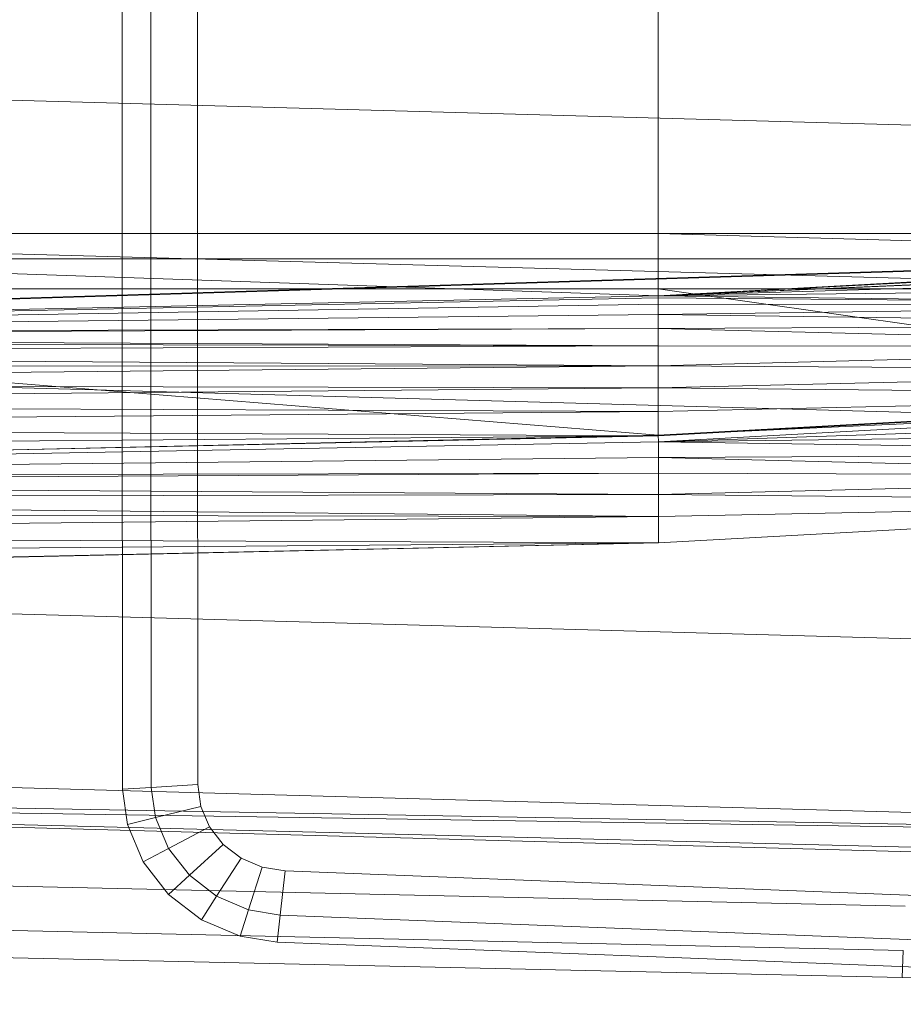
# Model space of a CAD drawing. Header units: metres. Extents: x 391.1 to 427.5, y 12.7 to 28.4.
# Tile 52 of 139: x 407.736 to 407.872, y 26.125 to 26.277. Entities that reach past the tile are written whole.
import ezdxf

# ---------------------------------------------------------------- set-up
doc = ezdxf.new("R2010")
doc.units = ezdxf.units.M
doc.layers.add('A-DETL-____-MBND', color=7, linetype='Continuous', lineweight=18)
doc.layers.add('A-GENM-____-OTLN', color=7, linetype='Continuous', lineweight=18)

# ---------------------------------------------------------------- blocks, each defined once
blk = doc.blocks.new('Family - LONDR55-XX_ZZ-ARQ-CAA-M3D-Londres55-154724-04_TEL_P1')
at = {"layer": 'A-DETL-____-MBND', "color": 253, "true_color": 0xaaaaaa}
for p, q in [((0.38526, 0.40793), (0.37814, 0.72747)), ((0.38526, 0.40793), (0.37814, 0.72747)), ((0.24439, 0.7262), (0.25847, 0.21652)), ((0.26816, 0.7262), (0.28224, 0.21652)), ((0.28568, 0.7262), (0.26951, 0.2042)), ((0.28891, 0.7262), (0.30299, 0.21652)), ((0.30749, 0.7262), (0.30135, 0.44571)), ((0.32408, 0.7262), (0.31794, 0.44566)), ((0.32395, 0.7262), (0.33803, 0.21652)), ((0.35083, 0.7262), (0.36491, 0.21652)), ((0.35578, 0.7262), (0.36491, 0.21652)), ((0.35697, 0.7262), (0.36491, 0.21652)), ((0.35697, 0.7262), (0.36986, 0.21652)), ((0.35697, 0.7262), (0.37104, 0.21652)), ((0.3742, 0.40749), (0.36709, 0.72691)), ((0.3742, 0.40749), (0.36709, 0.72691)), ((0.38104, 0.40776), (0.37392, 0.72725)), ((0.38104, 0.40776), (0.37392, 0.72725)), ((0.26951, 0.2042), (0.28565, 0.7256)), ((0.26951, 0.2042), (0.28565, 0.7256)), ((0.27003, 0.72561), (0.27003, 0.44571)), ((0.27003, 0.72561), (0.27965, 0.44571)), ((0.27003, 0.72561), (0.27003, 0.44571)), ((0.27003, 0.72561), (0.27965, 0.44571)), ((0.27003, 0.72561), (0.27003, 0.44571)), ((0.27003, 0.72561), (0.27003, 0.44571)), ((0.27003, 0.21593), (0.28565, 0.7256)), ((0.27003, 0.21593), (0.28565, 0.7256)), ((0.27392, 0.72561), (0.27392, 0.44571)), ((0.27392, 0.72561), (0.27392, 0.44571)), ((0.27859, 0.72561), (0.27859, 0.44571)), ((0.27859, 0.72561), (0.30126, 0.44572)), ((0.27859, 0.72561), (0.27859, 0.44571)), ((0.27859, 0.72561), (0.30126, 0.44572)), ((0.28565, 0.7256), (0.27965, 0.44571)), ((0.27965, 0.44571), (0.28565, 0.7256)), ((0.28565, 0.7256), (0.27965, 0.44571)), ((0.27965, 0.44571), (0.28565, 0.7256)), ((0.28565, 0.7256), (0.27996, 0.44571)), ((0.27996, 0.44571), (0.28565, 0.7256)), ((0.28565, 0.7256), (0.28094, 0.44571)), ((0.28094, 0.44571), (0.28565, 0.7256)), ((0.28565, 0.7256), (0.28254, 0.44571)), ((0.28254, 0.44571), (0.28565, 0.7256)), ((0.28565, 0.7256), (0.28471, 0.44571)), ((0.28471, 0.44571), (0.28565, 0.7256)), ((0.28471, 0.44571), (0.28596, 0.7256)), ((0.28471, 0.44571), (0.28596, 0.7256)), ((0.28596, 0.7256), (0.28739, 0.44571)), ((0.28596, 0.7256), (0.28739, 0.44571)), ((0.28694, 0.7256), (0.28739, 0.44571)), ((0.28694, 0.7256), (0.28739, 0.44571)), ((0.28854, 0.7256), (0.28739, 0.44571)), ((0.28739, 0.44571), (0.28854, 0.7256)), ((0.28854, 0.7256), (0.29049, 0.44571)), ((0.28854, 0.7256), (0.29049, 0.44571)), ((0.29071, 0.7256), (0.29049, 0.44571)), ((0.29049, 0.44571), (0.29071, 0.7256)), ((0.29049, 0.44571), (0.29339, 0.7256)), ((0.29049, 0.44571), (0.29339, 0.7256)), ((0.29339, 0.7256), (0.29392, 0.44571)), ((0.29339, 0.7256), (0.29392, 0.44571)), ((0.29649, 0.7256), (0.29392, 0.44571)), ((0.29392, 0.44571), (0.29649, 0.7256)), ((0.29649, 0.7256), (0.29758, 0.44571)), ((0.29649, 0.7256), (0.29758, 0.44571)), ((0.29992, 0.7256), (0.29758, 0.44571)), ((0.29758, 0.44571), (0.29992, 0.7256)), ((0.29992, 0.7256), (0.30135, 0.44571)), ((0.29992, 0.7256), (0.30135, 0.44571)), ((0.3076, 0.72555), (0.30126, 0.44572)), ((0.30126, 0.44572), (0.3076, 0.72555)), ((0.30358, 0.7256), (0.30135, 0.44571)), ((0.30135, 0.44571), (0.30358, 0.7256)), ((0.30135, 0.44571), (0.30735, 0.7256)), ((0.30135, 0.44571), (0.30735, 0.7256)), ((0.3076, 0.72555), (0.30226, 0.44566)), ((0.30226, 0.44566), (0.3076, 0.72555)), ((0.3076, 0.72555), (0.30471, 0.44566)), ((0.30471, 0.44566), (0.3076, 0.72555)), ((0.3076, 0.72555), (0.30715, 0.44566)), ((0.30715, 0.44566), (0.3076, 0.72555)), ((0.30715, 0.44566), (0.3086, 0.72555)), ((0.30715, 0.44566), (0.3086, 0.72555)), ((0.3086, 0.72555), (0.31043, 0.44566)), ((0.3086, 0.72555), (0.31043, 0.44566)), ((0.31105, 0.72555), (0.31043, 0.44566)), ((0.31043, 0.44566), (0.31105, 0.72555)), ((0.31105, 0.72555), (0.31384, 0.44566)), ((0.31105, 0.72555), (0.31384, 0.44566)), ((0.31349, 0.72555), (0.31384, 0.44566)), ((0.31349, 0.72555), (0.31384, 0.44566)), ((0.31677, 0.72555), (0.31384, 0.44566)), ((0.31384, 0.44566), (0.31677, 0.72555)), ((0.31677, 0.72555), (0.31794, 0.44566)), ((0.31677, 0.72555), (0.31794, 0.44566)), ((0.32019, 0.72555), (0.31794, 0.44566)), ((0.31794, 0.44566), (0.32019, 0.72555)), ((0.31794, 0.44566), (0.32395, 0.72555)), ((0.31794, 0.44566), (0.32395, 0.72555)), ((0.12668, 0.52871), (0.27914, 0.52871)), ((0.12668, 0.52871), (0.27914, 0.52871)), ((0.27914, 0.52871), (0.35608, 0.52867)), ((0.27914, 0.52871), (0.35608, 0.52867)), ((0.35608, 0.52867), (0.3558, 0.52422)), ((0.3558, 0.52422), (0.35608, 0.52867)), ((0.35608, 0.52867), (0.36156, 0.52793)), ((0.35608, 0.52867), (0.36156, 0.52793)), ((0.36156, 0.52793), (0.36048, 0.52359)), ((0.36048, 0.52359), (0.36156, 0.52793)), ((0.36156, 0.52793), (0.36735, 0.52548)), ((0.36156, 0.52793), (0.36735, 0.52548)), ((0.36735, 0.52548), (0.36527, 0.52156)), ((0.36527, 0.52156), (0.36735, 0.52548)), ((0.36735, 0.52548), (0.37237, 0.52157)), ((0.36735, 0.52548), (0.37237, 0.52157)), ((0.12668, 0.52427), (0.27914, 0.52427)), ((0.12668, 0.52427), (0.27914, 0.52427)), ((0.27914, 0.52427), (0.3558, 0.52422)), ((0.27914, 0.52427), (0.3558, 0.52422)), ((0.3558, 0.52422), (0.35537, 0.51703)), ((0.35537, 0.51703), (0.3558, 0.52422)), ((0.3558, 0.52422), (0.36048, 0.52359)), ((0.3558, 0.52422), (0.36048, 0.52359)), ((0.36048, 0.52359), (0.35875, 0.51657)), ((0.35875, 0.51657), (0.36048, 0.52359)), ((0.36048, 0.52359), (0.36527, 0.52156)), ((0.36048, 0.52359), (0.36527, 0.52156)), ((0.36527, 0.52156), (0.36191, 0.51523)), ((0.36191, 0.51523), (0.36527, 0.52156)), ((0.36527, 0.52156), (0.36942, 0.51833)), ((0.36527, 0.52156), (0.36942, 0.51833)), ((0.37237, 0.52157), (0.36942, 0.51833)), ((0.36942, 0.51833), (0.37237, 0.52157)), ((0.37237, 0.52157), (0.37629, 0.51645)), ((0.37237, 0.52157), (0.37629, 0.51645)), ((0.27914, 0.51707), (0.12668, 0.51707)), ((0.27914, 0.51707), (0.12668, 0.51707)), ((0.12668, 0.51707), (0.27914, 0.51707)), ((0.27914, 0.51707), (0.12668, 0.51707)), ((0.35537, 0.51703), (0.27914, 0.51707)), ((0.35537, 0.51703), (0.27914, 0.51707)), ((0.27914, 0.51707), (0.35537, 0.51703)), ((0.35537, 0.51703), (0.27914, 0.51707)), ((0.35875, 0.51657), (0.35537, 0.51703)), ((0.35875, 0.51657), (0.35537, 0.51703)), ((0.35537, 0.51703), (0.35875, 0.51657)), ((0.35875, 0.51657), (0.35537, 0.51703)), ((0.36942, 0.51833), (0.36464, 0.5131)), ((0.36464, 0.5131), (0.36942, 0.51833)), ((0.36942, 0.51833), (0.37266, 0.5141)), ((0.36942, 0.51833), (0.37266, 0.5141)), ((0.36191, 0.51523), (0.35875, 0.51657)), ((0.36191, 0.51523), (0.35875, 0.51657)), ((0.35875, 0.51657), (0.36191, 0.51523)), ((0.36191, 0.51523), (0.35875, 0.51657)), ((0.37629, 0.51645), (0.37266, 0.5141)), ((0.37266, 0.5141), (0.37629, 0.51645)), ((0.37629, 0.51645), (0.37885, 0.51046)), ((0.37629, 0.51645), (0.37885, 0.51046)), ((0.36464, 0.5131), (0.36191, 0.51523)), ((0.36464, 0.5131), (0.36191, 0.51523)), ((0.36191, 0.51523), (0.36464, 0.5131)), ((0.36464, 0.5131), (0.36191, 0.51523)), ((0.37266, 0.5141), (0.36678, 0.51031)), ((0.36678, 0.51031), (0.37266, 0.5141)), ((0.37266, 0.5141), (0.37478, 0.50915)), ((0.37266, 0.5141), (0.37478, 0.50915)), ((0.36678, 0.51031), (0.36464, 0.5131)), ((0.36678, 0.51031), (0.36464, 0.5131)), ((0.36464, 0.5131), (0.36678, 0.51031)), ((0.36678, 0.51031), (0.36464, 0.5131)), ((0.36818, 0.50704), (0.36678, 0.51031)), ((0.36818, 0.50704), (0.36678, 0.51031)), ((0.36678, 0.51031), (0.36818, 0.50704)), ((0.36818, 0.50704), (0.36678, 0.51031)), ((0.37885, 0.51046), (0.37478, 0.50915)), ((0.37478, 0.50915), (0.37885, 0.51046)), ((0.37885, 0.51046), (0.37978, 0.50472)), ((0.37885, 0.51046), (0.37978, 0.50472)), ((0.37478, 0.50915), (0.36818, 0.50704)), ((0.36818, 0.50704), (0.37478, 0.50915)), ((0.37478, 0.50915), (0.37557, 0.50425)), ((0.37478, 0.50915), (0.37557, 0.50425)), ((0.36875, 0.5035), (0.36818, 0.50704)), ((0.36875, 0.5035), (0.36818, 0.50704)), ((0.36818, 0.50704), (0.36875, 0.5035)), ((0.36875, 0.5035), (0.36818, 0.50704)), ((0.37557, 0.50425), (0.36875, 0.5035)), ((0.36875, 0.5035), (0.37557, 0.50425)), ((0.37121, 0.44025), (0.36875, 0.5035)), ((0.37121, 0.44025), (0.36875, 0.5035)), ((0.36875, 0.5035), (0.37121, 0.44025)), ((0.37121, 0.44025), (0.36875, 0.5035)), ((0.37978, 0.50472), (0.37557, 0.50425)), ((0.37557, 0.50425), (0.37978, 0.50472)), ((0.37557, 0.50425), (0.37805, 0.44054)), ((0.37557, 0.50425), (0.37805, 0.44054)), ((0.37978, 0.50472), (0.38227, 0.44073)), ((0.37978, 0.50472), (0.38227, 0.44073)), ((0.13594, 0.44571), (0.27003, 0.44571)), ((0.13594, 0.44571), (0.27003, 0.44571)), ((0.13594, 0.44571), (0.27003, 0.44571)), ((0.13594, 0.44571), (0.27003, 0.44571)), ((0.27003, 0.44571), (0.27003, 0.33082)), ((0.27965, 0.44571), (0.27003, 0.44571)), ((0.27003, 0.44571), (0.2733, 0.33082)), ((0.27003, 0.44571), (0.27003, 0.33082)), ((0.27003, 0.44571), (0.27965, 0.44571)), ((0.27003, 0.44571), (0.2733, 0.33082)), ((0.27003, 0.21593), (0.27965, 0.44571)), ((0.27003, 0.21593), (0.27965, 0.44571)), ((0.27003, 0.44571), (0.27003, 0.33082)), ((0.27003, 0.44571), (0.27392, 0.44571)), ((0.27003, 0.44571), (0.27392, 0.44571)), ((0.27003, 0.44571), (0.27003, 0.33082)), ((0.27965, 0.44571), (0.2733, 0.33082)), ((0.2733, 0.33082), (0.27965, 0.44571)), ((0.27965, 0.44571), (0.2733, 0.33082)), ((0.2733, 0.33082), (0.27965, 0.44571)), ((0.27965, 0.44571), (0.27362, 0.33082)), ((0.27362, 0.33082), (0.27965, 0.44571)), ((0.27392, 0.44571), (0.27392, 0.33082)), ((0.27392, 0.44571), (0.27859, 0.44571)), ((0.27392, 0.44571), (0.27859, 0.44571)), ((0.27392, 0.44571), (0.27392, 0.33082)), ((0.27965, 0.44571), (0.2746, 0.33082)), ((0.2746, 0.33082), (0.27965, 0.44571)), ((0.27965, 0.44571), (0.2762, 0.33082)), ((0.2762, 0.33082), (0.27965, 0.44571)), ((0.27965, 0.44571), (0.27837, 0.33082)), ((0.27837, 0.33082), (0.27965, 0.44571)), ((0.30126, 0.44572), (0.27859, 0.44571)), ((0.27859, 0.44571), (0.30126, 0.44572)), ((0.27859, 0.44571), (0.27859, 0.33082)), ((0.27859, 0.44571), (0.29491, 0.33082)), ((0.27859, 0.44571), (0.27859, 0.33082)), ((0.27859, 0.44571), (0.29491, 0.33082)), ((0.27965, 0.44571), (0.28105, 0.33082)), ((0.27965, 0.44571), (0.27996, 0.44571)), ((0.27965, 0.44571), (0.28105, 0.33082)), ((0.27965, 0.44571), (0.27996, 0.44571)), ((0.27996, 0.44571), (0.28105, 0.33082)), ((0.27996, 0.44571), (0.28094, 0.44571)), ((0.27996, 0.44571), (0.28105, 0.33082)), ((0.27996, 0.44571), (0.28094, 0.44571)), ((0.28094, 0.44571), (0.28105, 0.33082)), ((0.28094, 0.44571), (0.28254, 0.44571)), ((0.28094, 0.44571), (0.28105, 0.33082)), ((0.28094, 0.44571), (0.28254, 0.44571)), ((0.28254, 0.44571), (0.28105, 0.33082)), ((0.28105, 0.33082), (0.28254, 0.44571)), ((0.28254, 0.44571), (0.28415, 0.33082)), ((0.28254, 0.44571), (0.28471, 0.44571)), ((0.28254, 0.44571), (0.28415, 0.33082)), ((0.28254, 0.44571), (0.28471, 0.44571)), ((0.28471, 0.44571), (0.28415, 0.33082)), ((0.28415, 0.33082), (0.28471, 0.44571)), ((0.28471, 0.44571), (0.28758, 0.33082)), ((0.28471, 0.44571), (0.28739, 0.44571)), ((0.28471, 0.44571), (0.28739, 0.44571)), ((0.28471, 0.44571), (0.28758, 0.33082)), ((0.28739, 0.44571), (0.28758, 0.33082)), ((0.28739, 0.44571), (0.29049, 0.44571)), ((0.28739, 0.44571), (0.28758, 0.33082)), ((0.28739, 0.44571), (0.29049, 0.44571)), ((0.29049, 0.44571), (0.28758, 0.33082)), ((0.28758, 0.33082), (0.29049, 0.44571)), ((0.29049, 0.44571), (0.29124, 0.33082)), ((0.29049, 0.44571), (0.29392, 0.44571)), ((0.29049, 0.44571), (0.29124, 0.33082)), ((0.29049, 0.44571), (0.29392, 0.44571)), ((0.29392, 0.44571), (0.29124, 0.33082)), ((0.29124, 0.33082), (0.29392, 0.44571)), ((0.29392, 0.44571), (0.29501, 0.33082)), ((0.29392, 0.44571), (0.29758, 0.44571)), ((0.29392, 0.44571), (0.29501, 0.33082)), ((0.29392, 0.44571), (0.29758, 0.44571)), ((0.30126, 0.44572), (0.29491, 0.33082)), ((0.29491, 0.33082), (0.30126, 0.44572)), ((0.29758, 0.44571), (0.29501, 0.33082)), ((0.29501, 0.33082), (0.29758, 0.44571)), ((0.29501, 0.33082), (0.30135, 0.44571)), ((0.30126, 0.44572), (0.29591, 0.33077)), ((0.29591, 0.33077), (0.30126, 0.44572)), ((0.29591, 0.33077), (0.30226, 0.44566)), ((0.29591, 0.33077), (0.30226, 0.44566)), ((0.29758, 0.44571), (0.30135, 0.44571)), ((0.29758, 0.44571), (0.30135, 0.44571)), ((0.30226, 0.44566), (0.29837, 0.33077)), ((0.29837, 0.33077), (0.30226, 0.44566)), ((0.30226, 0.44566), (0.3008, 0.33077)), ((0.3008, 0.33077), (0.30226, 0.44566)), ((0.30126, 0.44572), (0.30226, 0.44566)), ((0.30126, 0.44572), (0.30226, 0.44566)), ((0.30226, 0.44566), (0.30408, 0.33077)), ((0.30226, 0.44566), (0.30471, 0.44566)), ((0.30226, 0.44566), (0.30408, 0.33077)), ((0.30226, 0.44566), (0.30471, 0.44566)), ((0.30471, 0.44566), (0.30408, 0.33077)), ((0.30408, 0.33077), (0.30471, 0.44566)), ((0.30471, 0.44566), (0.3075, 0.33077)), ((0.30471, 0.44566), (0.30715, 0.44566)), ((0.30471, 0.44566), (0.3075, 0.33077)), ((0.30471, 0.44566), (0.30715, 0.44566)), ((0.30715, 0.44566), (0.3075, 0.33077)), ((0.30715, 0.44566), (0.31043, 0.44566)), ((0.30715, 0.44566), (0.3075, 0.33077)), ((0.30715, 0.44566), (0.31043, 0.44566)), ((0.31043, 0.44566), (0.3075, 0.33077)), ((0.3075, 0.33077), (0.31043, 0.44566)), ((0.31043, 0.44566), (0.3116, 0.33076)), ((0.31043, 0.44566), (0.31384, 0.44566)), ((0.31043, 0.44566), (0.31384, 0.44566)), ((0.31043, 0.44566), (0.3116, 0.33076)), ((0.31384, 0.44566), (0.3116, 0.33076)), ((0.3116, 0.33076), (0.31384, 0.44566)), ((0.3116, 0.33076), (0.31794, 0.44566)), ((0.31384, 0.44566), (0.31794, 0.44566)), ((0.31384, 0.44566), (0.31794, 0.44566)), ((0.37612, 0.31375), (0.37121, 0.44025)), ((0.37612, 0.31375), (0.37121, 0.44025)), ((0.37121, 0.44025), (0.37612, 0.31375)), ((0.37612, 0.31375), (0.37121, 0.44025)), ((0.37805, 0.44054), (0.38296, 0.31404)), ((0.37805, 0.44054), (0.38296, 0.31404)), ((0.38227, 0.44073), (0.38718, 0.31422)), ((0.38227, 0.44073), (0.38718, 0.31422)), ((0.38526, 0.40793), (0.38104, 0.40776)), ((0.38104, 0.40776), (0.38526, 0.40793)), ((0.3894, 0.25093), (0.38526, 0.40793)), ((0.3894, 0.25093), (0.38526, 0.40793))]:
    blk.add_line(p, q, dxfattribs=at)
blk = doc.blocks.new('Family - Inodor P1-154803-04_TEL_P1')
at = {"extrusion": (0, 0, -1), "zscale": -1, "rotation": 180}
blk.add_blockref('Family - LONDR55-XX_ZZ-ARQ-CAA-M3D-Londres55-154724-04_TEL_P1', (0, 0), dxfattribs=at)
blk = doc.blocks.new('LONDR55-XX_ZZ-ARQ-CAA-M3D-Londres55_ifc-1-04_TEL_P1')
at = {"layer": 'A-GENM-____-OTLN', "color": 253, "lineweight": 18, "true_color": 0xaaaaaa, "rotation": 270}
blk.add_blockref('Family - Inodor P1-154803-04_TEL_P1', (408.28015, 26.51417), dxfattribs=at)

msp = doc.modelspace()

# ---------------------------------------------------------------- block references
at = {"lineweight": 5}
msp.add_blockref('LONDR55-XX_ZZ-ARQ-CAA-M3D-Londres55_ifc-1-04_TEL_P1', (0, 0), dxfattribs=at)

doc.saveas('drawing.dxf')
